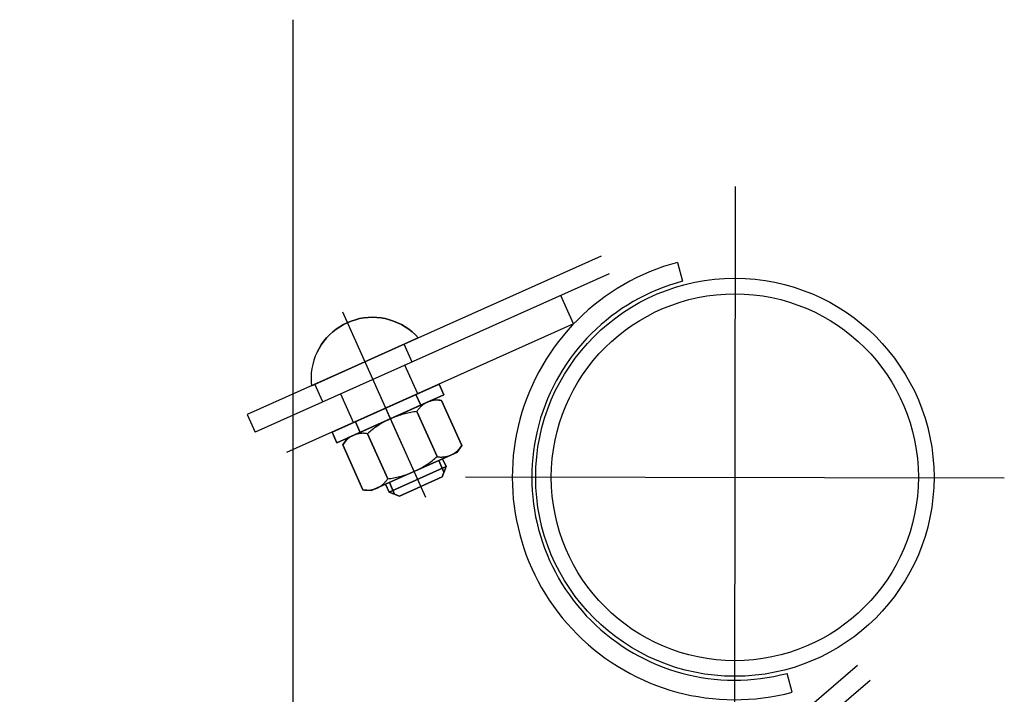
# Model space of a CAD drawing. Header units: metres. Extents: x -912764 to -454925, y -2226138 to -1112338.
# Tile 230 of 256: x -456306.522 to -456306.27, y -1112927.64 to -1112927.467. Entities that reach past the tile are written whole.
import ezdxf

# ---------------------------------------------------------------- set-up
doc = ezdxf.new("R2010")
doc.units = ezdxf.units.M
doc.linetypes.add('DASHDOT2', pattern=[0.375, 0.25, -0.0625, 0, -0.0625])
doc.linetypes.add('SOLID', pattern=[0])
doc.layers.add('025-OSY', color=4, linetype='DASHDOT2')
doc.layers.add('025-ZSvodidlo', color=1, linetype='Continuous')
doc.layers.add('_NOVÝ STAV', color=1, linetype='Continuous', lineweight=30)
doc.layers.add('_NOVÝ STAV - POPISKY KATASTR', color=7, linetype='Continuous', lineweight=30)

# ---------------------------------------------------------------- blocks, each defined once
blk = doc.blocks.new('A$C021ef3a7')
at = {"layer": '025-OSY', "color": 1}
for p, q in [((-0.16276, 0.43432), (-0.16276, -0.81393)), ((-0.04946, 0.3916), (-0.04968, 0.24806)), ((-0.11858, 0.31716), (0.01942, 0.31696))]:
    blk.add_line(p, q, dxfattribs=at)
at = {"layer": '025-ZSvodidlo', "color": 1}
for p, q in [((-0.08384, 0.37374), (-0.17443, 0.33315)), ((-0.06425, 0.37214), (-0.06296, 0.36731)), ((-0.08179, 0.36918), (-0.17239, 0.32859)), ((-0.09088, 0.35634), (-0.09415, 0.36364)), ((-0.15004, 0.35942), (-0.12878, 0.31196)), ((-0.09088, 0.35634), (-0.16441, 0.32339)), ((-0.13223, 0.34658), (-0.13428, 0.35114)), ((-0.13079, 0.33846), (-0.13406, 0.34576)), ((-0.15505, 0.33636), (-0.15709, 0.34092)), ((-0.14721, 0.3311), (-0.15048, 0.3384)), ((-0.14023, 0.33752), (-0.13655, 0.3293)), ((-0.17443, 0.33315), (-0.17239, 0.32859)), ((-0.139, 0.33478), (-0.1305, 0.3158)), ((-0.08743, 0.20953), (-0.01821, 0.26887)), ((-0.08417, 0.20574), (-0.01495, 0.26508)), ((-0.03491, 0.26198), (-0.03619, 0.26681))]:
    blk.add_line(p, q, dxfattribs=at)
for radius in [0.051, 0.051, 0.047, 0.047]:
    blk.add_circle((-0.04958, 0.31706), radius, dxfattribs=at)
for radius in [0.057, 0.052]:
    blk.add_arc((-0.04958, 0.31706), radius, 104.9152, 284.9152, dxfattribs=at)
for points in [[(-0.14237, 0.35806), (-0.14237, 0.35806, 0.0006), (-0.14348, 0.35802, 0.0006), (-0.14348, 0.35802)], [(-0.14127, 0.35802), (-0.14127, 0.35802, 0.0006), (-0.14237, 0.35806, 0.0006), (-0.14237, 0.35806)], [(-0.15076, 0.35564), (-0.15076, 0.35564, 0.0006), (-0.15168, 0.35502, 0.0006), (-0.15168, 0.35502)], [(-0.14981, 0.35619), (-0.14981, 0.35619, 0.0006), (-0.15076, 0.35564, 0.0006), (-0.15076, 0.35564)], [(-0.14881, 0.35668), (-0.14881, 0.35668, 0.0006), (-0.14981, 0.35619, 0.0006), (-0.14981, 0.35619)], [(-0.14779, 0.3571), (-0.14779, 0.3571, 0.0006), (-0.14881, 0.35668, 0.0006), (-0.14881, 0.35668)], [(-0.14674, 0.35744), (-0.14674, 0.35744, 0.0006), (-0.14779, 0.3571, 0.0006), (-0.14779, 0.3571)], [(-0.14567, 0.35771), (-0.14567, 0.35771, 0.0006), (-0.14674, 0.35744, 0.0006), (-0.14674, 0.35744)], [(-0.14458, 0.3579), (-0.14458, 0.3579, 0.0006), (-0.14567, 0.35771, 0.0006), (-0.14567, 0.35771)], [(-0.14348, 0.35802), (-0.14348, 0.35802, 0.0006), (-0.14458, 0.3579, 0.0006), (-0.14458, 0.3579)], [(-0.14017, 0.3579), (-0.14017, 0.3579, 0.0006), (-0.14127, 0.35802, 0.0006), (-0.14127, 0.35802)], [(-0.13908, 0.35771), (-0.13908, 0.35771, 0.0006), (-0.14017, 0.3579, 0.0006), (-0.14017, 0.3579)], [(-0.13801, 0.35744), (-0.13801, 0.35744, 0.0006), (-0.13908, 0.35771, 0.0006), (-0.13908, 0.35771)], [(-0.13696, 0.35709), (-0.13696, 0.35709, 0.0006), (-0.13801, 0.35744, 0.0006), (-0.13801, 0.35744)], [(-0.13593, 0.35667), (-0.13593, 0.35667, 0.0006), (-0.13696, 0.35709, 0.0006), (-0.13696, 0.35709)], [(-0.13494, 0.35619), (-0.13494, 0.35619, 0.0006), (-0.13593, 0.35667, 0.0006), (-0.13593, 0.35667)], [(-0.13399, 0.35563), (-0.13399, 0.35563, 0.0006), (-0.13494, 0.35619, 0.0006), (-0.13494, 0.35619)], [(-0.13307, 0.35501), (-0.13307, 0.35501, 0.0006), (-0.13399, 0.35563, 0.0006), (-0.13399, 0.35563)], [(-0.15336, 0.35359), (-0.15336, 0.35359, 0.0006), (-0.15413, 0.35279, 0.0006), (-0.15413, 0.35279)], [(-0.15254, 0.35433), (-0.15254, 0.35433, 0.0006), (-0.15336, 0.35359, 0.0006), (-0.15336, 0.35359)], [(-0.15168, 0.35502), (-0.15168, 0.35502, 0.0006), (-0.15254, 0.35433, 0.0006), (-0.15254, 0.35433)], [(-0.13221, 0.35432), (-0.13221, 0.35432, 0.0006), (-0.13307, 0.35501, 0.0006), (-0.13307, 0.35501)], [(-0.13139, 0.35358), (-0.13139, 0.35358, 0.0006), (-0.13221, 0.35432, 0.0006), (-0.13221, 0.35432)], [(-0.13063, 0.35278), (-0.13063, 0.35278, 0.0006), (-0.13139, 0.35358, 0.0006), (-0.13139, 0.35358)], [(-0.13063, 0.35278), (-0.13063, 0.35278, 0.0006), (-0.158, 0.34051, 0.0006), (-0.158, 0.34051)], [(-0.15548, 0.35104), (-0.15548, 0.35104, 0.0006), (-0.15606, 0.3501, 0.0006), (-0.15606, 0.3501)], [(-0.15483, 0.35194), (-0.15483, 0.35194, 0.0006), (-0.15548, 0.35104, 0.0006), (-0.15548, 0.35104)], [(-0.15413, 0.35279), (-0.15413, 0.35279, 0.0006), (-0.15483, 0.35194, 0.0006), (-0.15483, 0.35194)], [(-0.15701, 0.34811), (-0.15701, 0.34811, 0.0006), (-0.15738, 0.34707, 0.0006), (-0.15738, 0.34707)], [(-0.15657, 0.34912), (-0.15657, 0.34912, 0.0006), (-0.15701, 0.34811, 0.0006), (-0.15701, 0.34811)], [(-0.15606, 0.3501), (-0.15606, 0.3501, 0.0006), (-0.15657, 0.34912, 0.0006), (-0.15657, 0.34912)], [(-0.15768, 0.346), (-0.15768, 0.346, 0.0006), (-0.1579, 0.34492, 0.0006), (-0.1579, 0.34492)], [(-0.15738, 0.34707), (-0.15738, 0.34707, 0.0006), (-0.15768, 0.346, 0.0006), (-0.15768, 0.346)], [(-0.15804, 0.34382), (-0.15804, 0.34382, 0.0006), (-0.1581, 0.34272, 0.0006), (-0.1581, 0.34272)], [(-0.1579, 0.34492), (-0.1579, 0.34492, 0.0006), (-0.15804, 0.34382, 0.0006), (-0.15804, 0.34382)], [(-0.1581, 0.34272), (-0.1581, 0.34272, 0.0006), (-0.15809, 0.34161, 0.0006), (-0.15809, 0.34161)], [(-0.15809, 0.34161), (-0.15809, 0.34161, 0.0006), (-0.158, 0.34051, 0.0006), (-0.158, 0.34051)], [(-0.15269, 0.32865), (-0.15269, 0.32865, 0.0007), (-0.12531, 0.34091, 0.0007), (-0.12531, 0.34091)], [(-0.12531, 0.34091), (-0.12531, 0.34091, 0.0007), (-0.12408, 0.33818, 0.0007), (-0.12408, 0.33818)], [(-0.12408, 0.33818), (-0.12408, 0.33818, 0.0007), (-0.15146, 0.32591, 0.0007), (-0.15146, 0.32591)], [(-0.13124, 0.33826), (-0.13124, 0.33826, 0.0007), (-0.13002, 0.33552, 0.0007), (-0.13002, 0.33552)], [(-0.12682, 0.33695), (-0.12682, 0.33695, 0.0007), (-0.14872, 0.32714, 0.0007), (-0.14872, 0.32714)], [(-0.12968, 0.33543), (-0.12968, 0.33543, 0.0007), (-0.12983, 0.3353, 0.0007), (-0.12983, 0.3353)], [(-0.12952, 0.33556), (-0.12952, 0.33556, 0.0007), (-0.12968, 0.33543, 0.0007), (-0.12968, 0.33543)], [(-0.12935, 0.33568), (-0.12935, 0.33568, 0.0007), (-0.12952, 0.33556, 0.0007), (-0.12952, 0.33556)], [(-0.12918, 0.3358), (-0.12918, 0.3358, 0.0007), (-0.12935, 0.33568, 0.0007), (-0.12935, 0.33568)], [(-0.12901, 0.33591), (-0.12901, 0.33591, 0.0007), (-0.12918, 0.3358, 0.0007), (-0.12918, 0.3358)], [(-0.12884, 0.33601), (-0.12884, 0.33601, 0.0007), (-0.12901, 0.33591, 0.0007), (-0.12901, 0.33591)], [(-0.12866, 0.33611), (-0.12866, 0.33611, 0.0007), (-0.12884, 0.33601, 0.0007), (-0.12884, 0.33601)], [(-0.12847, 0.3362), (-0.12847, 0.3362, 0.0007), (-0.12866, 0.33611, 0.0007), (-0.12866, 0.33611)], [(-0.12829, 0.33629), (-0.12829, 0.33629, 0.0007), (-0.12847, 0.3362, 0.0007), (-0.12847, 0.3362)], [(-0.1281, 0.33637), (-0.1281, 0.33637, 0.0007), (-0.12829, 0.33629, 0.0007), (-0.12829, 0.33629)], [(-0.12791, 0.33645), (-0.12791, 0.33645, 0.0007), (-0.1281, 0.33637, 0.0007), (-0.1281, 0.33637)], [(-0.12772, 0.33651), (-0.12772, 0.33651, 0.0007), (-0.12791, 0.33645, 0.0007), (-0.12791, 0.33645)], [(-0.12752, 0.33657), (-0.12752, 0.33657, 0.0007), (-0.12772, 0.33651, 0.0007), (-0.12772, 0.33651)], [(-0.12733, 0.33663), (-0.12733, 0.33663, 0.0007), (-0.12752, 0.33657, 0.0007), (-0.12752, 0.33657)], [(-0.12713, 0.33668), (-0.12713, 0.33668, 0.0007), (-0.12733, 0.33663, 0.0007), (-0.12733, 0.33663)], [(-0.12693, 0.33672), (-0.12693, 0.33672, 0.0007), (-0.12713, 0.33668, 0.0007), (-0.12713, 0.33668)], [(-0.12673, 0.33675), (-0.12673, 0.33675, 0.0007), (-0.12693, 0.33672, 0.0007), (-0.12693, 0.33672)], [(-0.12469, 0.33673), (-0.12469, 0.33673, 0.0007), (-0.12682, 0.33695, 0.0007), (-0.12682, 0.33695)], [(-0.12652, 0.33678), (-0.12652, 0.33678, 0.0007), (-0.12673, 0.33675, 0.0007), (-0.12673, 0.33675)], [(-0.12632, 0.3368), (-0.12632, 0.3368, 0.0007), (-0.12652, 0.33678, 0.0007), (-0.12652, 0.33678)], [(-0.12612, 0.33682), (-0.12612, 0.33682, 0.0007), (-0.12632, 0.3368, 0.0007), (-0.12632, 0.3368)], [(-0.12591, 0.33683), (-0.12591, 0.33683, 0.0007), (-0.12612, 0.33682, 0.0007), (-0.12612, 0.33682)], [(-0.12571, 0.33683), (-0.12571, 0.33683, 0.0007), (-0.12591, 0.33683, 0.0007), (-0.12591, 0.33683)], [(-0.1255, 0.33682), (-0.1255, 0.33682, 0.0007), (-0.12571, 0.33683, 0.0007), (-0.12571, 0.33683)], [(-0.1253, 0.33681), (-0.1253, 0.33681, 0.0007), (-0.1255, 0.33682, 0.0007), (-0.1255, 0.33682)], [(-0.12509, 0.33679), (-0.12509, 0.33679, 0.0007), (-0.1253, 0.33681, 0.0007), (-0.1253, 0.33681)], [(-0.12489, 0.33676), (-0.12489, 0.33676, 0.0007), (-0.12509, 0.33679, 0.0007), (-0.12509, 0.33679)], [(-0.12469, 0.33673), (-0.12469, 0.33673, 0.0007), (-0.12489, 0.33676, 0.0007), (-0.12489, 0.33676)], [(-0.12469, 0.33673), (-0.12469, 0.33673, 0.0007), (-0.11951, 0.32518, 0.0007), (-0.11951, 0.32518)], [(-0.13559, 0.33289), (-0.13559, 0.33289, 0.0007), (-0.13596, 0.33276, 0.0007), (-0.13596, 0.33276)], [(-0.13521, 0.33301), (-0.13521, 0.33301, 0.0007), (-0.13559, 0.33289, 0.0007), (-0.13559, 0.33289)], [(-0.13484, 0.33312), (-0.13484, 0.33312, 0.0007), (-0.13521, 0.33301, 0.0007), (-0.13521, 0.33301)], [(-0.13446, 0.33323), (-0.13446, 0.33323, 0.0007), (-0.13484, 0.33312, 0.0007), (-0.13484, 0.33312)], [(-0.13409, 0.33333), (-0.13409, 0.33333, 0.0007), (-0.13446, 0.33323, 0.0007), (-0.13446, 0.33323)], [(-0.13371, 0.33342), (-0.13371, 0.33342, 0.0007), (-0.13409, 0.33333, 0.0007), (-0.13409, 0.33333)], [(-0.13333, 0.33351), (-0.13333, 0.33351, 0.0007), (-0.13371, 0.33342, 0.0007), (-0.13371, 0.33342)], [(-0.13294, 0.33359), (-0.13294, 0.33359, 0.0007), (-0.13333, 0.33351, 0.0007), (-0.13333, 0.33351)], [(-0.13256, 0.33367), (-0.13256, 0.33367, 0.0007), (-0.13294, 0.33359, 0.0007), (-0.13294, 0.33359)], [(-0.13217, 0.33373), (-0.13217, 0.33373, 0.0007), (-0.13256, 0.33367, 0.0007), (-0.13256, 0.33367)], [(-0.13179, 0.33379), (-0.13179, 0.33379, 0.0007), (-0.13217, 0.33373, 0.0007), (-0.13217, 0.33373)], [(-0.1314, 0.33385), (-0.1314, 0.33385, 0.0007), (-0.13179, 0.33379, 0.0007), (-0.13179, 0.33379)], [(-0.13101, 0.3339), (-0.13101, 0.3339, 0.0007), (-0.1314, 0.33385, 0.0007), (-0.1314, 0.33385)], [(-0.1309, 0.33407), (-0.1309, 0.33407, 0.0007), (-0.13101, 0.3339, 0.0007), (-0.13101, 0.3339)], [(-0.13101, 0.3339), (-0.13101, 0.3339, 0.0007), (-0.12584, 0.32235, 0.0007), (-0.12584, 0.32235)], [(-0.13079, 0.33424), (-0.13079, 0.33424, 0.0007), (-0.1309, 0.33407, 0.0007), (-0.1309, 0.33407)], [(-0.13067, 0.3344), (-0.13067, 0.3344, 0.0007), (-0.13079, 0.33424, 0.0007), (-0.13079, 0.33424)], [(-0.13054, 0.33456), (-0.13054, 0.33456, 0.0007), (-0.13067, 0.3344, 0.0007), (-0.13067, 0.3344)], [(-0.13041, 0.33472), (-0.13041, 0.33472, 0.0007), (-0.13054, 0.33456, 0.0007), (-0.13054, 0.33456)], [(-0.13027, 0.33487), (-0.13027, 0.33487, 0.0007), (-0.13041, 0.33472, 0.0007), (-0.13041, 0.33472)], [(-0.13013, 0.33502), (-0.13013, 0.33502, 0.0007), (-0.13027, 0.33487, 0.0007), (-0.13027, 0.33487)], [(-0.12998, 0.33516), (-0.12998, 0.33516, 0.0007), (-0.13013, 0.33502, 0.0007), (-0.13013, 0.33502)], [(-0.12983, 0.3353), (-0.12983, 0.3353, 0.0007), (-0.12998, 0.33516, 0.0007), (-0.12998, 0.33516)], [(-0.14676, 0.3313), (-0.14676, 0.3313, 0.0007), (-0.14553, 0.32857, 0.0007), (-0.14553, 0.32857)], [(-0.14086, 0.33036), (-0.14086, 0.33036, 0.0007), (-0.14119, 0.33015, 0.0007), (-0.14119, 0.33015)], [(-0.14053, 0.33057), (-0.14053, 0.33057, 0.0007), (-0.14086, 0.33036, 0.0007), (-0.14086, 0.33036)], [(-0.1402, 0.33078), (-0.1402, 0.33078, 0.0007), (-0.14053, 0.33057, 0.0007), (-0.14053, 0.33057)], [(-0.13986, 0.33097), (-0.13986, 0.33097, 0.0007), (-0.1402, 0.33078, 0.0007), (-0.1402, 0.33078)], [(-0.13952, 0.33117), (-0.13952, 0.33117, 0.0007), (-0.13986, 0.33097, 0.0007), (-0.13986, 0.33097)], [(-0.13918, 0.33135), (-0.13918, 0.33135, 0.0007), (-0.13952, 0.33117, 0.0007), (-0.13952, 0.33117)], [(-0.13883, 0.33154), (-0.13883, 0.33154, 0.0007), (-0.13918, 0.33135, 0.0007), (-0.13918, 0.33135)], [(-0.13848, 0.33171), (-0.13848, 0.33171, 0.0007), (-0.13883, 0.33154, 0.0007), (-0.13883, 0.33154)], [(-0.13813, 0.33188), (-0.13813, 0.33188, 0.0007), (-0.13848, 0.33171, 0.0007), (-0.13848, 0.33171)], [(-0.13777, 0.33204), (-0.13777, 0.33204, 0.0007), (-0.13813, 0.33188, 0.0007), (-0.13813, 0.33188)], [(-0.13741, 0.3322), (-0.13741, 0.3322, 0.0007), (-0.13777, 0.33204, 0.0007), (-0.13777, 0.33204)], [(-0.13705, 0.33235), (-0.13705, 0.33235, 0.0007), (-0.13741, 0.3322, 0.0007), (-0.13741, 0.3322)], [(-0.13669, 0.33249), (-0.13669, 0.33249, 0.0007), (-0.13705, 0.33235, 0.0007), (-0.13705, 0.33235)], [(-0.13633, 0.33263), (-0.13633, 0.33263, 0.0007), (-0.13669, 0.33249, 0.0007), (-0.13669, 0.33249)], [(-0.13596, 0.33276), (-0.13596, 0.33276, 0.0007), (-0.13633, 0.33263, 0.0007), (-0.13633, 0.33263)], [(-0.15146, 0.32591), (-0.15146, 0.32591, 0.0007), (-0.15269, 0.32865, 0.0007), (-0.15269, 0.32865)], [(-0.14726, 0.32779), (-0.14726, 0.32779, 0.0007), (-0.14744, 0.32771, 0.0007), (-0.14744, 0.32771)], [(-0.14707, 0.32787), (-0.14707, 0.32787, 0.0007), (-0.14726, 0.32779, 0.0007), (-0.14726, 0.32779)], [(-0.14688, 0.32795), (-0.14688, 0.32795, 0.0007), (-0.14707, 0.32787, 0.0007), (-0.14707, 0.32787)], [(-0.14669, 0.32802), (-0.14669, 0.32802, 0.0007), (-0.14688, 0.32795, 0.0007), (-0.14688, 0.32795)], [(-0.14649, 0.32808), (-0.14649, 0.32808, 0.0007), (-0.14669, 0.32802, 0.0007), (-0.14669, 0.32802)], [(-0.14629, 0.32813), (-0.14629, 0.32813, 0.0007), (-0.14649, 0.32808, 0.0007), (-0.14649, 0.32808)], [(-0.14609, 0.32818), (-0.14609, 0.32818, 0.0007), (-0.14629, 0.32813, 0.0007), (-0.14629, 0.32813)], [(-0.14589, 0.32822), (-0.14589, 0.32822, 0.0007), (-0.14609, 0.32818, 0.0007), (-0.14609, 0.32818)], [(-0.14569, 0.32826), (-0.14569, 0.32826, 0.0007), (-0.14589, 0.32822, 0.0007), (-0.14589, 0.32822)], [(-0.14549, 0.32828), (-0.14549, 0.32828, 0.0007), (-0.14569, 0.32826, 0.0007), (-0.14569, 0.32826)], [(-0.14529, 0.32831), (-0.14529, 0.32831, 0.0007), (-0.14549, 0.32828, 0.0007), (-0.14549, 0.32828)], [(-0.14508, 0.32832), (-0.14508, 0.32832, 0.0007), (-0.14529, 0.32831, 0.0007), (-0.14529, 0.32831)], [(-0.14488, 0.32833), (-0.14488, 0.32833, 0.0007), (-0.14508, 0.32832, 0.0007), (-0.14508, 0.32832)], [(-0.14467, 0.32833), (-0.14467, 0.32833, 0.0007), (-0.14488, 0.32833, 0.0007), (-0.14488, 0.32833)], [(-0.14447, 0.32832), (-0.14447, 0.32832, 0.0007), (-0.14467, 0.32833, 0.0007), (-0.14467, 0.32833)], [(-0.14427, 0.32831), (-0.14427, 0.32831, 0.0007), (-0.14447, 0.32832, 0.0007), (-0.14447, 0.32832)], [(-0.14406, 0.32829), (-0.14406, 0.32829, 0.0007), (-0.14427, 0.32831, 0.0007), (-0.14427, 0.32831)], [(-0.14386, 0.32826), (-0.14386, 0.32826, 0.0007), (-0.14406, 0.32829, 0.0007), (-0.14406, 0.32829)], [(-0.14366, 0.32823), (-0.14366, 0.32823, 0.0007), (-0.14386, 0.32826, 0.0007), (-0.14386, 0.32826)], [(-0.14336, 0.32849), (-0.14336, 0.32849, 0.0007), (-0.14366, 0.32823, 0.0007), (-0.14366, 0.32823)], [(-0.14366, 0.32823), (-0.14366, 0.32823, 0.0007), (-0.13848, 0.31668, 0.0007), (-0.13848, 0.31668)], [(-0.14307, 0.32874), (-0.14307, 0.32874, 0.0007), (-0.14336, 0.32849, 0.0007), (-0.14336, 0.32849)], [(-0.14276, 0.32899), (-0.14276, 0.32899, 0.0007), (-0.14307, 0.32874, 0.0007), (-0.14307, 0.32874)], [(-0.14246, 0.32923), (-0.14246, 0.32923, 0.0007), (-0.14276, 0.32899, 0.0007), (-0.14276, 0.32899)], [(-0.14214, 0.32947), (-0.14214, 0.32947, 0.0007), (-0.14246, 0.32923, 0.0007), (-0.14246, 0.32923)], [(-0.14183, 0.3297), (-0.14183, 0.3297, 0.0007), (-0.14214, 0.32947, 0.0007), (-0.14214, 0.32947)], [(-0.14151, 0.32993), (-0.14151, 0.32993, 0.0007), (-0.14183, 0.3297, 0.0007), (-0.14183, 0.3297)], [(-0.14119, 0.33015), (-0.14119, 0.33015, 0.0007), (-0.14151, 0.32993, 0.0007), (-0.14151, 0.32993)], [(-0.14872, 0.32714), (-0.14872, 0.32714, 0.0007), (-0.14998, 0.3254, 0.0007), (-0.14998, 0.3254)], [(-0.14987, 0.32557), (-0.14987, 0.32557, 0.0007), (-0.14998, 0.3254, 0.0007), (-0.14998, 0.3254)], [(-0.14998, 0.3254), (-0.14998, 0.3254, 0.0007), (-0.14481, 0.31385, 0.0007), (-0.14481, 0.31385)], [(-0.14976, 0.32574), (-0.14976, 0.32574, 0.0007), (-0.14987, 0.32557, 0.0007), (-0.14987, 0.32557)], [(-0.14963, 0.3259), (-0.14963, 0.3259, 0.0007), (-0.14976, 0.32574, 0.0007), (-0.14976, 0.32574)], [(-0.14951, 0.32607), (-0.14951, 0.32607, 0.0007), (-0.14963, 0.3259, 0.0007), (-0.14963, 0.3259)], [(-0.14938, 0.32622), (-0.14938, 0.32622, 0.0007), (-0.14951, 0.32607, 0.0007), (-0.14951, 0.32607)], [(-0.14924, 0.32637), (-0.14924, 0.32637, 0.0007), (-0.14938, 0.32622, 0.0007), (-0.14938, 0.32622)], [(-0.1491, 0.32652), (-0.1491, 0.32652, 0.0007), (-0.14924, 0.32637, 0.0007), (-0.14924, 0.32637)], [(-0.14895, 0.32666), (-0.14895, 0.32666, 0.0007), (-0.1491, 0.32652, 0.0007), (-0.1491, 0.32652)], [(-0.1488, 0.3268), (-0.1488, 0.3268, 0.0007), (-0.14895, 0.32666, 0.0007), (-0.14895, 0.32666)], [(-0.14864, 0.32693), (-0.14864, 0.32693, 0.0007), (-0.1488, 0.3268, 0.0007), (-0.1488, 0.3268)], [(-0.14848, 0.32706), (-0.14848, 0.32706, 0.0007), (-0.14864, 0.32693, 0.0007), (-0.14864, 0.32693)], [(-0.14832, 0.32718), (-0.14832, 0.32718, 0.0007), (-0.14848, 0.32706, 0.0007), (-0.14848, 0.32706)], [(-0.14815, 0.3273), (-0.14815, 0.3273, 0.0007), (-0.14832, 0.32718, 0.0007), (-0.14832, 0.32718)], [(-0.14798, 0.32741), (-0.14798, 0.32741, 0.0007), (-0.14815, 0.3273, 0.0007), (-0.14815, 0.3273)], [(-0.1478, 0.32751), (-0.1478, 0.32751, 0.0007), (-0.14798, 0.32741, 0.0007), (-0.14798, 0.32741)], [(-0.14762, 0.32761), (-0.14762, 0.32761, 0.0007), (-0.1478, 0.32751, 0.0007), (-0.1478, 0.32751)], [(-0.14744, 0.32771), (-0.14744, 0.32771, 0.0007), (-0.14762, 0.32761, 0.0007), (-0.14762, 0.32761)], [(-0.12077, 0.32344), (-0.12077, 0.32344, 0.0007), (-0.14267, 0.31363, 0.0007), (-0.14267, 0.31363)], [(-0.12243, 0.3227), (-0.12243, 0.3227, 0.0007), (-0.12224, 0.32278, 0.0007), (-0.12224, 0.32278)], [(-0.12224, 0.32278), (-0.12224, 0.32278, 0.0007), (-0.12205, 0.32287, 0.0007), (-0.12205, 0.32287)], [(-0.12205, 0.32287), (-0.12205, 0.32287, 0.0007), (-0.12187, 0.32296, 0.0007), (-0.12187, 0.32296)], [(-0.12187, 0.32296), (-0.12187, 0.32296, 0.0007), (-0.12169, 0.32306, 0.0007), (-0.12169, 0.32306)], [(-0.12169, 0.32306), (-0.12169, 0.32306, 0.0007), (-0.12152, 0.32317, 0.0007), (-0.12152, 0.32317)], [(-0.12152, 0.32317), (-0.12152, 0.32317, 0.0007), (-0.12134, 0.32328, 0.0007), (-0.12134, 0.32328)], [(-0.12134, 0.32328), (-0.12134, 0.32328, 0.0007), (-0.12118, 0.32339, 0.0007), (-0.12118, 0.32339)], [(-0.12118, 0.32339), (-0.12118, 0.32339, 0.0007), (-0.12101, 0.32352, 0.0007), (-0.12101, 0.32352)], [(-0.12101, 0.32352), (-0.12101, 0.32352, 0.0007), (-0.12085, 0.32364, 0.0007), (-0.12085, 0.32364)], [(-0.12085, 0.32364), (-0.12085, 0.32364, 0.0007), (-0.1207, 0.32378, 0.0007), (-0.1207, 0.32378)], [(-0.11951, 0.32518), (-0.11951, 0.32518, 0.0007), (-0.12077, 0.32344, 0.0007), (-0.12077, 0.32344)], [(-0.1207, 0.32378), (-0.1207, 0.32378, 0.0007), (-0.12054, 0.32391, 0.0007), (-0.12054, 0.32391)], [(-0.12054, 0.32391), (-0.12054, 0.32391, 0.0007), (-0.1204, 0.32406, 0.0007), (-0.1204, 0.32406)], [(-0.1204, 0.32406), (-0.1204, 0.32406, 0.0007), (-0.12026, 0.3242, 0.0007), (-0.12026, 0.3242)], [(-0.12026, 0.3242), (-0.12026, 0.3242, 0.0007), (-0.12012, 0.32436, 0.0007), (-0.12012, 0.32436)], [(-0.12012, 0.32436), (-0.12012, 0.32436, 0.0007), (-0.11999, 0.32451, 0.0007), (-0.11999, 0.32451)], [(-0.11999, 0.32451), (-0.11999, 0.32451, 0.0007), (-0.11986, 0.32467, 0.0007), (-0.11986, 0.32467)], [(-0.11986, 0.32467), (-0.11986, 0.32467, 0.0007), (-0.11974, 0.32484, 0.0007), (-0.11974, 0.32484)], [(-0.11974, 0.32484), (-0.11974, 0.32484, 0.0007), (-0.11962, 0.32501, 0.0007), (-0.11962, 0.32501)], [(-0.11962, 0.32501), (-0.11962, 0.32501, 0.0007), (-0.11951, 0.32518, 0.0007), (-0.11951, 0.32518)], [(-0.12896, 0.32001), (-0.12896, 0.32001, 0.0007), (-0.12863, 0.32021, 0.0007), (-0.12863, 0.32021)], [(-0.12863, 0.32021), (-0.12863, 0.32021, 0.0007), (-0.12831, 0.32043, 0.0007), (-0.12831, 0.32043)], [(-0.12831, 0.32043), (-0.12831, 0.32043, 0.0007), (-0.12798, 0.32065, 0.0007), (-0.12798, 0.32065)], [(-0.12798, 0.32065), (-0.12798, 0.32065, 0.0007), (-0.12767, 0.32088, 0.0007), (-0.12767, 0.32088)], [(-0.12767, 0.32088), (-0.12767, 0.32088, 0.0007), (-0.12735, 0.32111, 0.0007), (-0.12735, 0.32111)], [(-0.12735, 0.32111), (-0.12735, 0.32111, 0.0007), (-0.12704, 0.32135, 0.0007), (-0.12704, 0.32135)], [(-0.12704, 0.32135), (-0.12704, 0.32135, 0.0007), (-0.12673, 0.32159, 0.0007), (-0.12673, 0.32159)], [(-0.12673, 0.32159), (-0.12673, 0.32159, 0.0007), (-0.12643, 0.32184, 0.0007), (-0.12643, 0.32184)], [(-0.12643, 0.32184), (-0.12643, 0.32184, 0.0007), (-0.12613, 0.32209, 0.0007), (-0.12613, 0.32209)], [(-0.12613, 0.32209), (-0.12613, 0.32209, 0.0007), (-0.12584, 0.32235, 0.0007), (-0.12584, 0.32235)], [(-0.12584, 0.32235), (-0.12584, 0.32235, 0.0007), (-0.12564, 0.32231, 0.0007), (-0.12564, 0.32231)], [(-0.12564, 0.32231), (-0.12564, 0.32231, 0.0007), (-0.12543, 0.32229, 0.0007), (-0.12543, 0.32229)], [(-0.12543, 0.32229), (-0.12543, 0.32229, 0.0007), (-0.12523, 0.32227, 0.0007), (-0.12523, 0.32227)], [(-0.12541, 0.32136), (-0.12541, 0.32136, 0.0006), (-0.12407, 0.31837, 0.0006), (-0.12407, 0.31837)], [(-0.12523, 0.32227), (-0.12523, 0.32227, 0.0007), (-0.12503, 0.32225, 0.0007), (-0.12503, 0.32225)], [(-0.12503, 0.32225), (-0.12503, 0.32225, 0.0007), (-0.12482, 0.32225, 0.0007), (-0.12482, 0.32225)], [(-0.12482, 0.32225), (-0.12482, 0.32225, 0.0007), (-0.12462, 0.32225, 0.0007), (-0.12462, 0.32225)], [(-0.12462, 0.32225), (-0.12462, 0.32225, 0.0007), (-0.12441, 0.32226, 0.0007), (-0.12441, 0.32226)], [(-0.12442, 0.32181), (-0.12442, 0.32181, 0.0006), (-0.12352, 0.3198, 0.0006), (-0.12352, 0.3198)], [(-0.12441, 0.32226), (-0.12441, 0.32226, 0.0007), (-0.12421, 0.32227, 0.0007), (-0.12421, 0.32227)], [(-0.12421, 0.32227), (-0.12421, 0.32227, 0.0007), (-0.124, 0.32229, 0.0007), (-0.124, 0.32229)], [(-0.124, 0.32229), (-0.124, 0.32229, 0.0007), (-0.1238, 0.32232, 0.0007), (-0.1238, 0.32232)], [(-0.1238, 0.32232), (-0.1238, 0.32232, 0.0007), (-0.1236, 0.32236, 0.0007), (-0.1236, 0.32236)], [(-0.1236, 0.32236), (-0.1236, 0.32236, 0.0007), (-0.1234, 0.3224, 0.0007), (-0.1234, 0.3224)], [(-0.1234, 0.3224), (-0.1234, 0.3224, 0.0007), (-0.1232, 0.32245, 0.0007), (-0.1232, 0.32245)], [(-0.1232, 0.32245), (-0.1232, 0.32245, 0.0007), (-0.123, 0.3225, 0.0007), (-0.123, 0.3225)], [(-0.123, 0.3225), (-0.123, 0.3225, 0.0007), (-0.12281, 0.32256, 0.0007), (-0.12281, 0.32256)], [(-0.12281, 0.32256), (-0.12281, 0.32256, 0.0007), (-0.12262, 0.32263, 0.0007), (-0.12262, 0.32263)], [(-0.12262, 0.32263), (-0.12262, 0.32263, 0.0007), (-0.12243, 0.3227, 0.0007), (-0.12243, 0.3227)], [(-0.13812, 0.31326), (-0.13812, 0.31326, 0.0006), (-0.12352, 0.3198, 0.0006), (-0.12352, 0.3198)], [(-0.13428, 0.31757), (-0.13428, 0.31757, 0.0007), (-0.13391, 0.31769, 0.0007), (-0.13391, 0.31769)], [(-0.13391, 0.31769), (-0.13391, 0.31769, 0.0007), (-0.13354, 0.31781, 0.0007), (-0.13354, 0.31781)], [(-0.13354, 0.31781), (-0.13354, 0.31781, 0.0007), (-0.13317, 0.31795, 0.0007), (-0.13317, 0.31795)], [(-0.13317, 0.31795), (-0.13317, 0.31795, 0.0007), (-0.1328, 0.31808, 0.0007), (-0.1328, 0.31808)], [(-0.1328, 0.31808), (-0.1328, 0.31808, 0.0007), (-0.13244, 0.31823, 0.0007), (-0.13244, 0.31823)], [(-0.13244, 0.31823), (-0.13244, 0.31823, 0.0007), (-0.13208, 0.31838, 0.0007), (-0.13208, 0.31838)], [(-0.13208, 0.31838), (-0.13208, 0.31838, 0.0007), (-0.13172, 0.31854, 0.0007), (-0.13172, 0.31854)], [(-0.13172, 0.31854), (-0.13172, 0.31854, 0.0007), (-0.13137, 0.3187, 0.0007), (-0.13137, 0.3187)], [(-0.13137, 0.3187), (-0.13137, 0.3187, 0.0007), (-0.13101, 0.31887, 0.0007), (-0.13101, 0.31887)], [(-0.13101, 0.31887), (-0.13101, 0.31887, 0.0007), (-0.13066, 0.31904, 0.0007), (-0.13066, 0.31904)], [(-0.13066, 0.31904), (-0.13066, 0.31904, 0.0007), (-0.13032, 0.31922, 0.0007), (-0.13032, 0.31922)], [(-0.13032, 0.31922), (-0.13032, 0.31922, 0.0007), (-0.12997, 0.31941, 0.0007), (-0.12997, 0.31941)], [(-0.12997, 0.31941), (-0.12997, 0.31941, 0.0007), (-0.12963, 0.3196, 0.0007), (-0.12963, 0.3196)], [(-0.12963, 0.3196), (-0.12963, 0.3196, 0.0007), (-0.1293, 0.3198, 0.0007), (-0.1293, 0.3198)], [(-0.1293, 0.3198), (-0.1293, 0.3198, 0.0007), (-0.12896, 0.32001, 0.0007), (-0.12896, 0.32001)], [(-0.12352, 0.3198), (-0.12352, 0.3198, 0.0006), (-0.12453, 0.31716, 0.0006), (-0.12453, 0.31716)], [(-0.13982, 0.31515), (-0.13982, 0.31515, 0.0007), (-0.13966, 0.31528, 0.0007), (-0.13966, 0.31528)], [(-0.13966, 0.31528), (-0.13966, 0.31528, 0.0007), (-0.13951, 0.31542, 0.0007), (-0.13951, 0.31542)], [(-0.13951, 0.31542), (-0.13951, 0.31542, 0.0007), (-0.13937, 0.31556, 0.0007), (-0.13937, 0.31556)], [(-0.13937, 0.31556), (-0.13937, 0.31556, 0.0007), (-0.13922, 0.31571, 0.0007), (-0.13922, 0.31571)], [(-0.13922, 0.31571), (-0.13922, 0.31571, 0.0007), (-0.13909, 0.31586, 0.0007), (-0.13909, 0.31586)], [(-0.13909, 0.31586), (-0.13909, 0.31586, 0.0007), (-0.13896, 0.31601, 0.0007), (-0.13896, 0.31601)], [(-0.13812, 0.31326), (-0.13812, 0.31326, 0.0006), (-0.13902, 0.31526, 0.0006), (-0.13902, 0.31526)], [(-0.13896, 0.31601), (-0.13896, 0.31601, 0.0007), (-0.13883, 0.31617, 0.0007), (-0.13883, 0.31617)], [(-0.13883, 0.31617), (-0.13883, 0.31617, 0.0007), (-0.13871, 0.31634, 0.0007), (-0.13871, 0.31634)], [(-0.13871, 0.31634), (-0.13871, 0.31634, 0.0007), (-0.13859, 0.31651, 0.0007), (-0.13859, 0.31651)], [(-0.13859, 0.31651), (-0.13859, 0.31651, 0.0007), (-0.13848, 0.31668, 0.0007), (-0.13848, 0.31668)], [(-0.13848, 0.31668), (-0.13848, 0.31668, 0.0007), (-0.13809, 0.31673, 0.0007), (-0.13809, 0.31673)], [(-0.13809, 0.31673), (-0.13809, 0.31673, 0.0007), (-0.13771, 0.31678, 0.0007), (-0.13771, 0.31678)], [(-0.13803, 0.31571), (-0.13803, 0.31571, 0.0006), (-0.13669, 0.31271, 0.0006), (-0.13669, 0.31271)], [(-0.13771, 0.31678), (-0.13771, 0.31678, 0.0007), (-0.13732, 0.31684, 0.0007), (-0.13732, 0.31684)], [(-0.13732, 0.31684), (-0.13732, 0.31684, 0.0007), (-0.13694, 0.31691, 0.0007), (-0.13694, 0.31691)], [(-0.13694, 0.31691), (-0.13694, 0.31691, 0.0007), (-0.13655, 0.31699, 0.0007), (-0.13655, 0.31699)], [(-0.13655, 0.31699), (-0.13655, 0.31699, 0.0007), (-0.13617, 0.31707, 0.0007), (-0.13617, 0.31707)], [(-0.13617, 0.31707), (-0.13617, 0.31707, 0.0007), (-0.13579, 0.31715, 0.0007), (-0.13579, 0.31715)], [(-0.13579, 0.31715), (-0.13579, 0.31715, 0.0007), (-0.13541, 0.31725, 0.0007), (-0.13541, 0.31725)], [(-0.12453, 0.31716), (-0.12453, 0.31716, 0.0006), (-0.13548, 0.31225, 0.0006), (-0.13548, 0.31225)], [(-0.13541, 0.31725), (-0.13541, 0.31725, 0.0007), (-0.13503, 0.31735, 0.0007), (-0.13503, 0.31735)], [(-0.13503, 0.31735), (-0.13503, 0.31735, 0.0007), (-0.13465, 0.31746, 0.0007), (-0.13465, 0.31746)], [(-0.13465, 0.31746), (-0.13465, 0.31746, 0.0007), (-0.13428, 0.31757, 0.0007), (-0.13428, 0.31757)], [(-0.14267, 0.31363), (-0.14267, 0.31363, 0.0007), (-0.14481, 0.31385, 0.0007), (-0.14481, 0.31385)], [(-0.14481, 0.31385), (-0.14481, 0.31385, 0.0007), (-0.1446, 0.31382, 0.0007), (-0.1446, 0.31382)], [(-0.1446, 0.31382), (-0.1446, 0.31382, 0.0007), (-0.1444, 0.31379, 0.0007), (-0.1444, 0.31379)], [(-0.1444, 0.31379), (-0.1444, 0.31379, 0.0007), (-0.1442, 0.31377, 0.0007), (-0.1442, 0.31377)], [(-0.1442, 0.31377), (-0.1442, 0.31377, 0.0007), (-0.14399, 0.31376, 0.0007), (-0.14399, 0.31376)], [(-0.14399, 0.31376), (-0.14399, 0.31376, 0.0007), (-0.14379, 0.31375, 0.0007), (-0.14379, 0.31375)], [(-0.14379, 0.31375), (-0.14379, 0.31375, 0.0007), (-0.14358, 0.31375, 0.0007), (-0.14358, 0.31375)], [(-0.14358, 0.31375), (-0.14358, 0.31375, 0.0007), (-0.14338, 0.31376, 0.0007), (-0.14338, 0.31376)], [(-0.14338, 0.31376), (-0.14338, 0.31376, 0.0007), (-0.14318, 0.31377, 0.0007), (-0.14318, 0.31377)], [(-0.14318, 0.31377), (-0.14318, 0.31377, 0.0007), (-0.14297, 0.3138, 0.0007), (-0.14297, 0.3138)], [(-0.14297, 0.3138), (-0.14297, 0.3138, 0.0007), (-0.14277, 0.31382, 0.0007), (-0.14277, 0.31382)], [(-0.14277, 0.31382), (-0.14277, 0.31382, 0.0007), (-0.14257, 0.31386, 0.0007), (-0.14257, 0.31386)], [(-0.14257, 0.31386), (-0.14257, 0.31386, 0.0007), (-0.14237, 0.3139, 0.0007), (-0.14237, 0.3139)], [(-0.14237, 0.3139), (-0.14237, 0.3139, 0.0007), (-0.14217, 0.31395, 0.0007), (-0.14217, 0.31395)], [(-0.14217, 0.31395), (-0.14217, 0.31395, 0.0007), (-0.14197, 0.314, 0.0007), (-0.14197, 0.314)], [(-0.14197, 0.314), (-0.14197, 0.314, 0.0007), (-0.14178, 0.31406, 0.0007), (-0.14178, 0.31406)], [(-0.14178, 0.31406), (-0.14178, 0.31406, 0.0007), (-0.14158, 0.31413, 0.0007), (-0.14158, 0.31413)], [(-0.14158, 0.31413), (-0.14158, 0.31413, 0.0007), (-0.14139, 0.31421, 0.0007), (-0.14139, 0.31421)], [(-0.14139, 0.31421), (-0.14139, 0.31421, 0.0007), (-0.14121, 0.31429, 0.0007), (-0.14121, 0.31429)], [(-0.14121, 0.31429), (-0.14121, 0.31429, 0.0007), (-0.14102, 0.31437, 0.0007), (-0.14102, 0.31437)], [(-0.14102, 0.31437), (-0.14102, 0.31437, 0.0007), (-0.14084, 0.31447, 0.0007), (-0.14084, 0.31447)], [(-0.14084, 0.31447), (-0.14084, 0.31447, 0.0007), (-0.14066, 0.31456, 0.0007), (-0.14066, 0.31456)], [(-0.14066, 0.31456), (-0.14066, 0.31456, 0.0007), (-0.14048, 0.31467, 0.0007), (-0.14048, 0.31467)], [(-0.14048, 0.31467), (-0.14048, 0.31467, 0.0007), (-0.14031, 0.31478, 0.0007), (-0.14031, 0.31478)], [(-0.14031, 0.31478), (-0.14031, 0.31478, 0.0007), (-0.14014, 0.3149, 0.0007), (-0.14014, 0.3149)], [(-0.14014, 0.3149), (-0.14014, 0.3149, 0.0007), (-0.13998, 0.31502, 0.0007), (-0.13998, 0.31502)], [(-0.13998, 0.31502), (-0.13998, 0.31502, 0.0007), (-0.13982, 0.31515, 0.0007), (-0.13982, 0.31515)], [(-0.13548, 0.31225), (-0.13548, 0.31225, 0.0006), (-0.13812, 0.31326, 0.0006), (-0.13812, 0.31326)]]:
    blk.add_3dface(points, dxfattribs=at)
blk = doc.blocks.new('A$C4eac8e0d')
at = {"layer": '_NOVÝ STAV', "linetype": 'SOLID'}
blk.add_blockref('A$C021ef3a7', (-0.19789, 0.88074), dxfattribs=at)

msp = doc.modelspace()

# ---------------------------------------------------------------- block references
at = {"layer": '_NOVÝ STAV - POPISKY KATASTR', "lineweight": 50}
msp.add_blockref('A$C4eac8e0d', (-456306.09168, -1112928.78234), dxfattribs=at)

doc.saveas('drawing.dxf')
